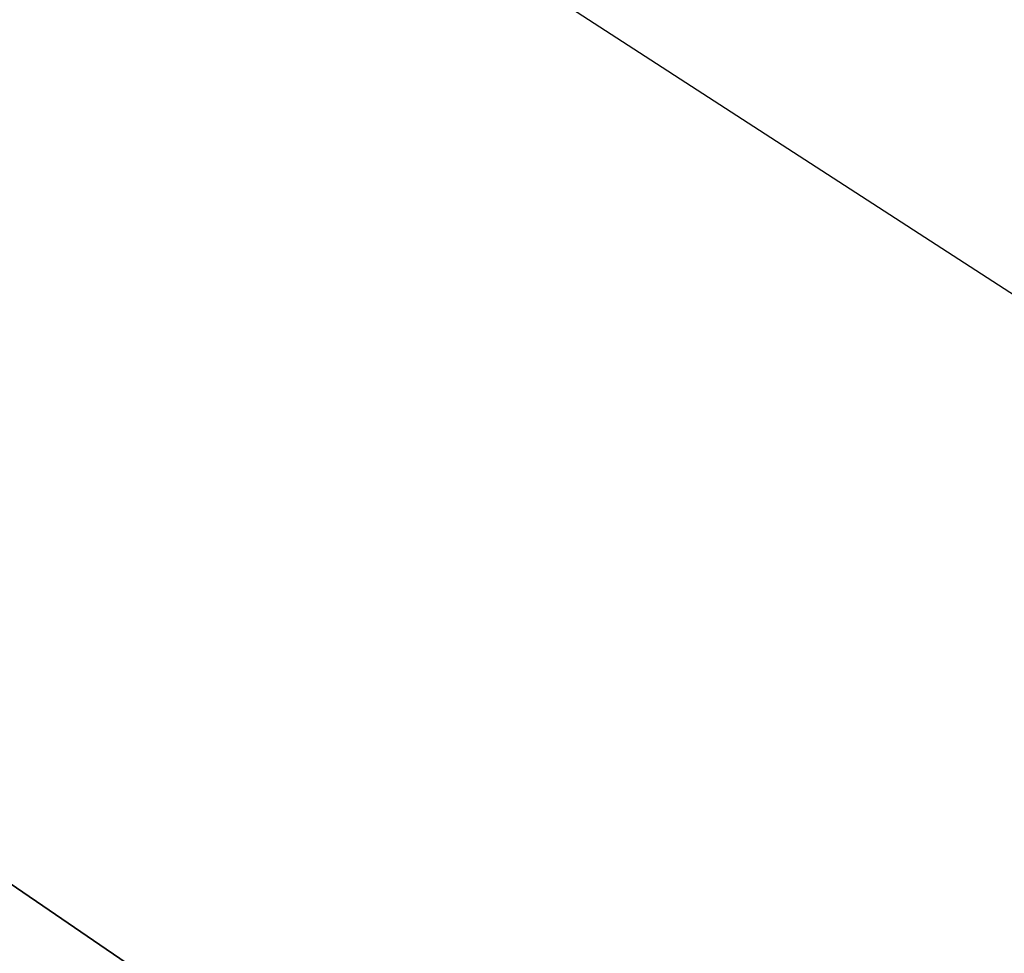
# Model space of a CAD drawing. Header units: centimetres. Extents: x -54 to 171, y -22 to 171.
# Tile 78 of 256: x -31.5053 to -31.4049, y 79.7296 to 79.8248. Entities that reach past the tile are written whole.
import ezdxf

# ---------------------------------------------------------------- set-up
doc = ezdxf.new("R2010")
doc.units = ezdxf.units.CM
doc.header["$MEASUREMENT"] = 0
for name, color, linetype in [('Frida DC -V3 v33_Sketch16', 7, 'Continuous'), ('Frida DC -V3 v33_Sketch18', 7, 'Continuous'), ('Frida DC -V3 v33_Sketch19', 7, 'Continuous'), ('Frida DC -V3 v33_Sketch67', 7, 'Continuous')]:
    doc.layers.add(name, color=color, linetype=linetype)

msp = doc.modelspace()

# ---------------------------------------------------------------- linework, layer by layer
at = {"layer": 'Frida DC -V3 v33_Sketch16'}
for points, knots in [([(-31.50364, 83.45987, 2.9625), (-29.94387, 76.83424, 2.9625), (-28.38301, 70.20544, 2.9625), (-25.26211, 56.95402, 2.9625), (-23.70056, 50.32497, 2.9625), (-22.13948, 43.69917, 2.9625)], [-40.841609, -40.841609, -40.841609, -40.841609, -20.421668, -20.421668, 0, 0, 0, 0]), ([(-22.13948, 43.69917, 3.4625), (-23.69665, 50.32239, 3.4625), (-25.25421, 56.94902, 3.4625), (-28.36666, 70.19467, 3.4625), (-29.92312, 76.82039, 3.4625), (-31.47833, 83.44283, 3.4625)], [-40.819562, -40.819562, -40.819562, -40.819562, -20.407794, -20.407794, 0, 0, 0, 0])]:
    msp.add_open_spline(points, degree=3, knots=knots, dxfattribs=at)
at = {"layer": 'Frida DC -V3 v33_Sketch18'}
msp.add_line((-26.61596, 76.69125), (-34.46309, 81.78094), dxfattribs=at)
at = {"layer": 'Frida DC -V3 v33_Sketch19'}
msp.add_line((-26.61596, 76.69125), (-34.46309, 81.78094), dxfattribs=at)
at = {"layer": 'Frida DC -V3 v33_Sketch67'}
for p, q in [((-34.89861, 82.05282), (-30.4067, 78.98601)), ((-28.75507, 77.85837), (-33.24686, 80.92511))]:
    msp.add_line(p, q, dxfattribs=at)

doc.saveas('drawing.dxf')
